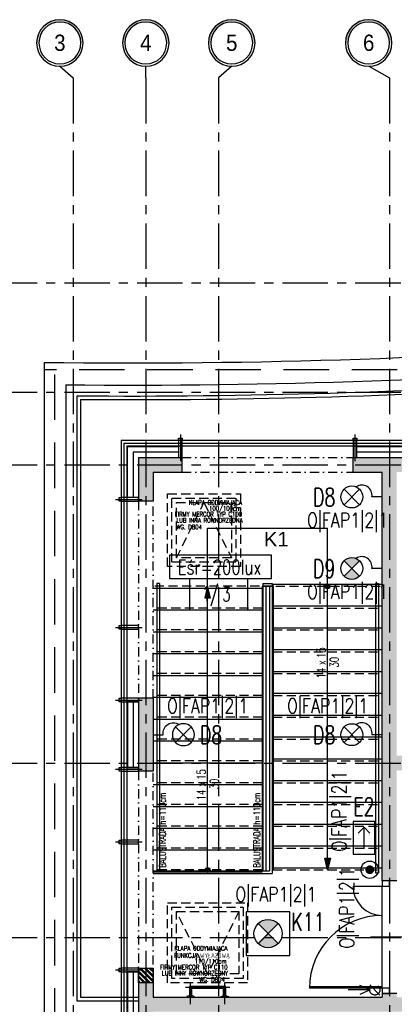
# Model space of a CAD drawing. Extents: x 41755 to 123924, y -112333 to 86187.
# Tile 135 of 256: x 100248 to 100763, y -51795 to -50441. Entities that reach past the tile are written whole.
import ezdxf
from ezdxf.enums import TextEntityAlignment as Align

# ---------------------------------------------------------------- set-up
doc = ezdxf.new("R2010")
doc.units = 0
doc.header["$LTSCALE"] = 50
for name, pattern in [('CENTER', [2, 1.25, -0.25, 0.25, -0.25]), ('CENTER2', [28.575, 19.05, -3.175, 3.175, -3.175]), ('DASHDOT', [1, 0.5, -0.25, 0, -0.25]), ('DASHED', [0.75, 0.5, -0.25]), ('DASHED2', [0.375, 0.25, -0.125])]:
    doc.linetypes.add(name, pattern=pattern)
doc.layers.get('0').update_dxf_attribs({"color": 101, "linetype": 'CONTINUOUS'})
for name, color, linetype in [('Drz---drzwi', 5, 'CONTINUOUS'), ('E-90', 6, 'CONTINUOUS'), ('E35', 6, 'CONTINUOUS'), ('E50', 3, 'CONTINUOUS'), ('Ele-balustrada', 8, 'CONTINUOUS'), ('Ins-went', 141, 'CONTINUOUS'), ('Opis-pom', 6, 'CONTINUOUS'), ('Opis-spadki', 61, 'CONTINUOUS'), ('Opis_pom_ramka', 6, 'CONTINUOUS'), ('Os-osie glowne', 1, 'CENTER'), ('Os-osie-opis', 16, 'CONTINUOUS'), ('Pos-widok', 121, 'CONTINUOUS'), ('Sc-beton', 7, 'CONTINUOUS'), ('Sc-beton-hatch', 86, 'CONTINUOUS'), ('Sc-cegla pustak', 42, 'CONTINUOUS'), ('Sc-cegla pustak-hatch', 8, 'CONTINUOUS'), ('Sc-izolacja term-styropian', 151, 'STYROPIAN-KA'), ('Sc-nadproza kon', 5, 'DASHED2'), ('Sc-systemowe', 150, 'CONTINUOUS'), ('Sch-opis', 51, 'CONTINUOUS'), ('Sch-widok', 12, 'CONTINUOUS'), ('Sch-widok-nad', 12, 'DASHED2'), ('W-idok', 8, 'CONTINUOUS'), ('W-idok nad', 5, 'DASHED2')]:
    doc.layers.add(name, color=color, linetype=linetype)
doc.styles.add('dwg_opis duży', font='ARIAL.TTF', dxfattribs={"width": 0.9})
doc.styles.add('KA wymiar', font='romans.shx', dxfattribs={"width": 0.6})
doc.styles.add('ROMANS', font='romans', dxfattribs={"width": 0.85})
doc.styles.add('TYTUL2', font='ARIAL.TTF')
doc.linetypes.add('BATTING', pattern='A,0.0001,-0.1,[134,ltypeshp.shx,S=0.1,R=0,X=-0.1,Y=0],-0.2,[134,ltypeshp.shx,S=0.1,R=180,X=0.1,Y=0],-0.1', length=0.4001)
doc.linetypes.add('STYROPIAN-KA', pattern='A,0.0001,-0.1,[135,ltypeshp.shx,S=0.1,R=0,X=-0.1,Y=0],0,[135,ltypeshp.shx,S=0.1,R=180,X=0.1,Y=0],-0.1', length=0.2001)

# ---------------------------------------------------------------- blocks, each defined once
blk = doc.blocks.new('ozn_schody-kółko_d14')
at = {"ltscale": 25}
h = blk.add_hatch(color=256, dxfattribs=at)
edge = h.paths.add_edge_path()
edge.add_arc((0, 0), 3.33, 0, 360)
at = {"ltscale": 7}
blk.add_circle((0, 0), 3.33, dxfattribs=at)
blk = doc.blocks.new('ozn_schody-strzałka8x16')
at = {"ltscale": 25}
blk.add_hatch(color=256, dxfattribs=at).paths.add_polyline_path([(0, 0), (-4, -16), (4, -16)])
blk.add_lwpolyline([(0, 0), (-4, -16), (4, -16)], close=True, dxfattribs=at)
blk = doc.blocks.new('ozn_opis-schodów1-rzut')
at = {"style": 'ROMANS', "width": 0.7}
blk.add_text('x', height=12, dxfattribs=at).set_placement((-3.3, 3))
at = {"ltscale": 25, "style": 'ROMANS', "width": 0.7}
blk.add_attdef('Ilość', text='', height=12, dxfattribs=at).set_placement((-7.7, 3), align=Align.RIGHT)
blk.add_attdef('Wysokość', (6.2, 3), '', height=12, dxfattribs=at)
blk.add_attdef('Długość', text='', height=12, dxfattribs=at).set_placement((0.4, -15), align=Align.CENTER)
blk = doc.blocks.new('_DKGJHF')
at = {"ltscale": 7}
for p, q in [((-21.1, -77), (35.9, -77)), ((-5, -145.5), (-105, -145.5)), ((-5, -147.5), (-105, -147.5))]:
    blk.add_line(p, q, dxfattribs=at)
for points in [[(5, -7.5), (5, 0), (-5, 0), (-5, -7.5)], [(5, -155), (5, -147.5), (-5, -147.5), (-5, -155)]]:
    blk.add_lwpolyline(points, close=True, dxfattribs=at)
for points in [[(-45, -7.5), (-5, -7.5)], [(-5, -147.5), (-5, -7.5)]]:
    blk.add_lwpolyline(points, dxfattribs=at)
for centre, radius, start, end in [((-5, -7.5), 40, 180, 270), ((-5, -147.5), 100, 90, 180)]:
    blk.add_arc(centre, radius, start, end)
blk = doc.blocks.new('_opis_osi_liczbowy')
blk.add_hatch(color=256).paths.add_polyline_path([(32, 32), (32, 28.8, -1), (32, -28.8), (32, -32, 1)])
for radius in [32, 28.8]:
    blk.add_circle((32, 0), radius)
at = {"style": 'dwg_opis duży', "width": 0.9}
blk.add_attdef('AXNAMEH', text='', height=22.4, rotation=90, dxfattribs=at).set_placement((32, 0), align=Align.MIDDLE_CENTER)
blk = doc.blocks.new('_SKGJFKGJFGKHGJ')
blk.add_line((-13.5, -53.9), (-13.5, 6.9))
at = {"linetype": 'DASHDOT', "ltscale": 5, "flags": 128}
for points in [[(9.4, 0), (-20.4, 0)], [(9.4, -47), (-20.4, -47)]]:
    blk.add_lwpolyline(points, dxfattribs=at)
at = {"flags": 128}
for points in [[(-1.9, -48.5), (-15, -48.5), (-15, 1.5), (-1.9, 1.5)], [(-1.9, -45.5), (-12, -45.5), (-12, -1.5), (-1.9, -1.5)]]:
    blk.add_lwpolyline(points, dxfattribs=at)
for points in [[(0, 5), (0, -5), (-1, -5, -0.199443), (-1, 5)], [(0, -52), (0, -42), (-1, -42, 0.199443), (-1, -52)]]:
    blk.add_lwpolyline(points, format="xyb", close=True, dxfattribs=at)
at = {"linetype": 'DASHED', "ltscale": 0.1, "flags": 128}
for points in [[(-1.9, 1.5), (0, 1.5)], [(-1.9, -1.5), (0, -1.5)], [(0, -45.5), (-1.9, -45.5)], [(0, -48.5), (-1.9, -48.5)]]:
    blk.add_lwpolyline(points, dxfattribs=at)
blk = doc.blocks.new('_STRZAŁKA_WENT')
for q in [(-6, -14), (0, -30.2), (6, -14)]:
    blk.add_line((0, 0), q)
blk = doc.blocks.new('_gdfjjjjjjjjjjjjjjjjj')
at = {"linetype": 'CENTER2', "ltscale": 0.5}
blk.add_line((-31.8, 0), (4.8, 0), dxfattribs=at)
at = {"ltscale": 2, "flags": 128}
for points in [[(-24, -2.5), (-26.5, -2.5), (-26.5, 2.5), (-24, 2.5), (-24, -2.5)], [(-24, -2.5), (0, -2.5), (0, 2.5), (-24, 2.5)]]:
    blk.add_lwpolyline(points, dxfattribs=at)
blk = doc.blocks.new('_opis_pom_metka')
at = {"layer": 'Opis_pom_ramka'}
blk.add_lwpolyline([(-33.1, 0), (32.9, 0), (32.9, -36), (-33.1, -36)], close=True, dxfattribs=at)
at = {"style": 'KA wymiar', "width": 0.6}
blk.add_attdef('KO/', text='', height=16.8, dxfattribs=at).set_placement((3.5, -25.9), align=Align.RIGHT)
blk.add_attdef('NR', (3.8, -26.2), '', height=16.8, dxfattribs=at)
blk = doc.blocks.new('kier')
at = {"layer": 'E35', "ltscale": 0.2}
for p, q in [((7.8, 15), (15.9, 23.1)), ((37.6, 15), (7.8, 15)), ((7.8, 15), (15.9, 6.9))]:
    blk.add_line(p, q, dxfattribs=at)
blk.add_lwpolyline([(0, 30), (45, 30), (45, 0), (0, 0)], close=True, dxfattribs=at)
blk = doc.blocks.new('E-90Przycisk')
at = {"layer": 'E35', "const_width": 3}
blk.add_lwpolyline([(1.5, 0, -1), (-1.5, 0, -1)], format="xyb", close=True, dxfattribs=at)
at = {"layer": 'E35'}
blk.add_circle((0, 0), 6, dxfattribs=at)
blk = doc.blocks.new('A$C7F236BD7')
at = {"layer": 'E35', "ltscale": 0.2}
for p, q in [((-52.4, -10.7), (-31, 10.7)), ((-31, -10.7), (-52.4, 10.7))]:
    blk.add_line(p, q, dxfattribs=at)
at = {"layer": 'E35'}
blk.add_line((0, 0), (-14, 0), dxfattribs=at)
at = {"layer": 'E35', "ltscale": 0.2}
blk.add_circle((-41.7, 0), 15.1, dxfattribs=at)
at = {"layer": 'E35'}
blk.add_arc((-27.9, 2.4), 14, 350.3316, 124.4989, dxfattribs=at)

msp = doc.modelspace()

# ---------------------------------------------------------------- hatches: boundary and pattern name
at = {"layer": 'E35'}
h = msp.add_hatch(color=256, dxfattribs=at)
edge = h.paths.add_edge_path()
edge.add_arc((100704.264, -51195.815), 15.125, 45, 135)
edge.add_line((100693.57, -51185.12), (100704.264, -51195.815))
edge.add_line((100704.264, -51195.815), (100714.959, -51185.12))
edge = h.paths.add_edge_path()
edge.add_arc((100704.264, -51195.815), 15.125, 225, 315)
edge.add_line((100714.959, -51206.51), (100704.264, -51195.815))
edge.add_line((100704.264, -51195.815), (100693.57, -51206.51))
h = msp.add_hatch(color=256, dxfattribs=at)
edge = h.paths.add_edge_path()
edge.add_line((100589.184, -51697.733), (100602.93, -51683.987))
edge.add_ellipse((100589.184, -51697.733), major_axis=(13.746, 13.746), ratio=1, start_angle=360, end_angle=450)
edge.add_line((100575.438, -51683.987), (100589.184, -51697.733))
edge = h.paths.add_edge_path()
edge.add_line((100602.93, -51711.479), (100589.184, -51697.733))
edge.add_line((100589.184, -51697.733), (100575.438, -51711.479))
edge.add_ellipse((100589.184, -51697.733), major_axis=(-13.746, 13.746), ratio=1, start_angle=90, end_angle=180)
at = {"layer": 'Sc-beton-hatch'}
h = msp.add_hatch(dxfattribs=at)
h.set_pattern_fill('ANSI33', color=256, style=0)
h.set_pattern_definition([(45, (48983.4185, 565.478), (-4.49012806, 4.49012806), []), (45, (48987.9087, 565.478), (-4.49012806, 4.49012806), [3.175, -1.5875])])
h.paths.add_polyline_path([(100470.966, -51043.233), (100410.966, -51043.233), (100410.966, -51103.233), (100430.966, -51103.233), (100430.966, -51063.233), (100470.966, -51063.233)])
h.paths.add_polyline_path([(100805.966, -51043.233), (100705.966, -51043.233), (100705.966, -51063.233), (100745.966, -51063.233), (100745.966, -51625.233), (100765.966, -51625.233), (100765.966, -51473.233), (101152.966, -51473.233), (101152.966, -51453.233), (100765.966, -51453.233), (100765.966, -51063.233), (100805.966, -51063.233)])
h.paths.add_polyline_path([(100430.966, -51374.233), (100410.966, -51374.233), (100410.966, -51474.233), (100430.966, -51474.233)])
h.paths.add_polyline_path([(101330.966, -51043.233), (101251.966, -51043.233), (101251.966, -51063.233), (101330.966, -51063.233)])
h.paths.add_polyline_path([(101770.966, -51043.233), (101670.966, -51043.233), (101670.966, -51063.233), (101710.966, -51063.233), (101710.966, -51262.233), (101730.966, -51262.233), (101730.966, -51063.233), (101770.966, -51063.233)])
h.paths.add_polyline_path([(101790.966, -51453.233), (101730.966, -51453.233), (101730.966, -51362.233), (101710.966, -51362.233), (101710.966, -51453.233), (101582.904, -51453.233), (101582.904, -51473.233), (101790.966, -51473.233)])
h.paths.add_polyline_path([(101482.904, -51453.233), (101252.966, -51453.233), (101252.966, -51473.233), (101482.904, -51473.233)])
h.paths.add_polyline_path([(101730.966, -51785.233), (101695.966, -51785.233), (101695.966, -51820.233), (101730.966, -51820.233)])
h.paths.add_polyline_path([(102400.966, -50943.233), (102380.966, -50943.233), (102380.966, -51043.233), (102330.966, -51043.233), (102330.966, -51063.233), (102380.966, -51063.233), (102380.966, -51453.233), (101890.966, -51453.233), (101890.966, -51473.233), (102380.966, -51473.233), (102380.966, -51873.233), (102400.966, -51873.233)])
h.paths.add_polyline_path([(102422.966, -50943.233), (102402.966, -50943.233), (102402.966, -51713.233), (102422.966, -51713.233)])
h.paths.add_polyline_path([(102400.966, -52143.233), (102380.966, -52143.233), (102380.966, -52213.233), (102400.966, -52213.233)])
h.paths.add_polyline_path([(102400.966, -52293.233), (102380.966, -52293.233), (102380.966, -52443.233), (101950.966, -52443.233), (101950.966, -52463.233), (102380.966, -52463.233), (102380.966, -52503.233), (102400.966, -52503.233)])
h.paths.add_polyline_path([(102400.966, -52603.233), (102380.966, -52603.233), (102380.966, -52643.233), (102400.966, -52643.233)])
h.paths.add_polyline_path([(102400.966, -52743.233), (102380.966, -52743.233), (102380.966, -53008.233), (102400.966, -53008.233)])
h.paths.add_polyline_path([(101730.966, -52443.233), (101710.966, -52443.233), (101710.966, -52463.233), (101710.966, -52758.233), (101690.966, -52758.233), (101690.966, -52778.233), (101730.966, -52778.233)])
h.paths.add_polyline_path([(101710.966, -52443.233), (101690.966, -52443.233), (101690.966, -52463.233), (101710.966, -52463.233)], flags=16)
h.paths.add_polyline_path([(101556.966, -52758.233), (101503.966, -52758.233), (101503.966, -52463.233), (101488.966, -52463.233), (101488.966, -52758.233), (101468.966, -52758.233), (101468.966, -52778.233), (101556.966, -52778.233)])
h.paths.add_polyline_path([(101556.966, -52443.233), (101468.966, -52443.233), (101468.966, -52463.233), (101556.966, -52463.233)])
h.paths.add_polyline_path([(101334.966, -52443.233), (101281.966, -52443.233), (101281.966, -52463.233), (101334.966, -52463.233)], flags=17)
h.paths.add_polyline_path([(101281.966, -52443.233), (100970.966, -52443.233), (100970.966, -51785.233), (100883.466, -51785.233), (100883.466, -51805.233), (100950.966, -51805.233), (100950.966, -52443.233), (100430.966, -52443.233), (100430.966, -52403.233), (100410.966, -52403.233), (100410.966, -52503.233), (100430.966, -52503.233), (100430.966, -52463.233), (100950.966, -52463.233), (100950.966, -52973.233), (100970.966, -52973.233), (100970.966, -52463.233), (101261.966, -52463.233), (101261.966, -52778.233), (101281.966, -52778.233), (101334.966, -52778.233), (101334.966, -52758.233), (101281.966, -52758.233)])
h.paths.add_polyline_path([(100783.466, -51785.233), (100765.966, -51785.233), (100765.966, -51780.233), (100745.966, -51780.233), (100745.966, -51785.233), (100430.966, -51785.233), (100430.966, -51765.233), (100410.966, -51765.233), (100410.966, -52003.233), (100430.966, -52003.233), (100430.966, -51805.233), (100783.466, -51805.233)])
h.paths.add_polyline_path([(100430.966, -52153.233), (100410.966, -52153.233), (100410.966, -52253.233), (100430.966, -52253.233)])
h.paths.add_polyline_path([(100430.966, -52653.233), (100410.966, -52653.233), (100410.966, -52850.233), (100430.966, -52850.233)], flags=17)
h.paths.add_polyline_path([(100430.966, -52940.233), (100410.966, -52940.233), (100410.966, -52983.233), (100430.966, -52983.233)])
h.paths.add_polyline_path([(101007.966, -53193.233), (100430.966, -53193.233), (100430.966, -53133.233), (100410.966, -53133.233), (100410.966, -53213.233), (101007.966, -53213.233)])
h.paths.add_polyline_path([(101770.966, -53193.233), (101157.966, -53193.233), (101157.966, -53213.233), (101710.966, -53213.233), (101710.966, -53445.233), (101730.966, -53445.233), (101730.966, -53213.233), (101770.966, -53213.233)])
h.paths.add_polyline_path([(102008.966, -53193.233), (101905.966, -53193.233), (101905.966, -53213.233), (102008.966, -53213.233)])
h.paths.add_polyline_path([(102227.966, -53193.233), (102133.966, -53193.233), (102133.966, -53213.233), (102227.966, -53213.233)])
h.paths.add_polyline_path([(102400.966, -53158.233), (102380.966, -53158.233), (102380.966, -53193.233), (102332.966, -53193.233), (102332.966, -53213.233), (102380.966, -53213.233), (102380.966, -53818.233), (102400.966, -53818.233)])
h.paths.add_polyline_path([(101730.966, -53545.233), (101710.966, -53545.233), (101710.966, -53740.233), (101730.966, -53740.233)])
h.paths.add_polyline_path([(101730.966, -53840.233), (101710.966, -53840.233), (101710.966, -53943.233), (101297.571, -53943.233, -0.15510336), (101300.811, -53953.425, -0.14834739), (101297.835, -53963.233), (101710.966, -53963.233), (101710.966, -54023.233), (101730.966, -54023.233)])
h.paths.add_polyline_path([(101297.571, -53943.233), (101295.705, -53943.233), (101295.705, -53963.233), (101297.835, -53963.233, 0.14834739), (101300.811, -53953.425, 0.15510336)])
h.paths.add_polyline_path([(101270.705, -53943.233), (101268.745, -53943.233, 0.15510336), (101265.506, -53953.425, 0.14834739), (101268.481, -53963.233), (101270.705, -53963.233)])
h.paths.add_polyline_path([(101268.745, -53943.233), (101201.966, -53943.233), (101201.966, -53963.233), (101268.481, -53963.233, -0.14834739), (101265.506, -53953.425, -0.15510336)])
h.paths.add_polyline_path([(100980.966, -53943.233), (100970.966, -53943.233), (100930.966, -53943.233), (100930.966, -53968.233), (100970.966, -53968.233), (100980.966, -53968.233)])
h.paths.add_polyline_path([(100490.966, -53943.233), (100410.966, -53943.233), (100410.966, -53963.233), (100490.966, -53963.233)])
h.paths.add_polyline_path([(100530.966, -54448.233), (100510.966, -54448.233), (100510.966, -54481.233), (100530.966, -54481.233)])
h.paths.add_polyline_path([(101773.966, -54593.233), (101730.966, -54593.233), (101730.966, -54503.233), (101710.966, -54503.233), (101710.966, -54593.233), (100530.966, -54593.233), (100530.966, -54578.233), (100510.966, -54578.233), (100510.966, -54593.233), (100270.966, -54593.233), (100270.966, -54618.233), (101773.966, -54618.233)])
h.paths.add_polyline_path([(100220.966, -54593.233), (100170.966, -54593.233), (100170.966, -54618.233), (100220.966, -54618.233)])
h.paths.add_polyline_path([(100120.966, -54593.233), (100070.966, -54593.233), (100070.966, -54618.233), (100120.966, -54618.233)])
h.paths.add_polyline_path([(100020.966, -54593.233), (99970.966, -54593.233), (99970.966, -54618.233), (100020.966, -54618.233)])
h.paths.add_polyline_path([(99920.966, -54593.233), (99880.966, -54593.233), (99880.966, -55500.233), (99980.966, -55500.233), (99980.966, -55515.233), (100000.966, -55515.233), (100000.966, -55480.233), (99900.966, -55480.233), (99900.966, -54618.233), (99920.966, -54618.233)])
h.paths.add_polyline_path([(100585.966, -55633.233), (100000.966, -55633.233), (100000.966, -55615.233), (99980.966, -55615.233), (99980.966, -55633.233), (99780.966, -55633.233), (99780.966, -55988.233), (100510.966, -55988.233), (100510.966, -56028.233), (100530.966, -56028.233), (100530.966, -55988.233), (100582.966, -55988.233), (100582.966, -55968.233), (100530.966, -55968.233), (100530.966, -55813.233), (100510.966, -55813.233), (100510.966, -55968.233), (99800.966, -55968.233), (99800.966, -55653.233), (100510.966, -55653.233), (100510.966, -55663.233), (100530.966, -55663.233), (100530.966, -55653.233), (100585.966, -55653.233)])
h.paths.add_polyline_path([(101310.966, -55968.233), (100810.966, -55968.233), (100810.966, -55880.233), (100790.966, -55880.233), (100790.966, -55968.233), (100737.966, -55968.233), (100737.966, -55988.233), (100790.966, -55988.233), (100790.966, -56028.233), (100810.966, -56028.233), (100810.966, -55988.233), (101310.966, -55988.233)])
h.paths.add_polyline_path([(101490.966, -55633.233), (100735.966, -55633.233), (100735.966, -55653.233), (101490.966, -55653.233)])
h.paths.add_polyline_path([(101777.966, -55968.233), (101730.966, -55968.233), (101730.966, -55853.733), (101710.966, -55853.733), (101710.966, -55968.233), (101590.966, -55968.233), (101590.966, -55988.233), (101777.966, -55988.233)])
h.paths.add_polyline_path([(101802.966, -55963.233), (101777.966, -55963.233), (101777.966, -55988.233), (101802.966, -55988.233)])
h.paths.add_polyline_path([(101730.966, -55128.233), (101710.966, -55128.233), (101710.966, -55723.733), (101730.966, -55723.733)])
h.paths.add_polyline_path([(101953.466, -55963.233), (101928.466, -55963.233), (101928.466, -55988.233), (101953.466, -55988.233)])
h.paths.add_polyline_path([(102103.466, -55963.233), (102078.466, -55963.233), (102078.466, -55988.233), (102103.466, -55988.233)])
h.paths.add_polyline_path([(102253.466, -55963.233), (102228.466, -55963.233), (102228.466, -55988.233), (102253.466, -55988.233)])
h.paths.add_polyline_path([(102365.966, -55968.233), (102320.966, -55968.233), (102320.966, -55988.233), (102365.966, -55988.233)])
h.paths.add_polyline_path([(102400.966, -55953.233), (102365.966, -55953.233), (102365.966, -55988.233), (102400.966, -55988.233)])
h.paths.add_polyline_path([(102400.966, -55891.233), (102380.966, -55891.233), (102380.966, -55953.233), (102400.966, -55953.233)])
h.paths.add_polyline_path([(102400.966, -55815.733), (102375.966, -55815.733), (102375.966, -55840.733), (102400.966, -55840.733)])
h.paths.add_polyline_path([(102400.966, -55665.733), (102375.966, -55665.733), (102375.966, -55690.733), (102400.966, -55690.733)])
h.paths.add_polyline_path([(102400.966, -55515.733), (102375.966, -55515.733), (102375.966, -55540.733), (102400.966, -55540.733)])
h.paths.add_polyline_path([(102400.966, -55365.733), (102375.966, -55365.733), (102375.966, -55390.733), (102400.966, -55390.733)])
h.paths.add_polyline_path([(102400.966, -55240.733), (102380.966, -55240.733), (102380.966, -55260.733), (102400.966, -55260.733)])
h.paths.add_polyline_path([(102400.966, -55215.733), (102375.966, -55215.733), (102375.966, -55240.733), (102400.966, -55240.733)])
h.paths.add_polyline_path([(102400.966, -55033.233), (102380.966, -55033.233), (102380.966, -55215.733), (102400.966, -55215.733)])
h.paths.add_polyline_path([(102400.966, -54833.233), (102365.966, -54833.233), (102365.966, -54798.233), (102345.966, -54798.233), (102345.966, -54853.233), (102380.966, -54853.233), (102380.966, -54883.233), (102400.966, -54883.233)])
h.paths.add_polyline_path([(102365.966, -54537.733), (102345.966, -54537.733), (102345.966, -54593.233), (101908.966, -54593.233), (101908.966, -54618.233), (102345.966, -54618.233), (102345.966, -54648.233), (102365.966, -54648.233), (102365.966, -54618.233)])
h.paths.add_polyline_path([(101730.966, -54128.233), (101710.966, -54128.233), (101710.966, -54353.233), (101730.966, -54353.233)])
h.paths.add_polyline_path([(102365.966, -54131.233), (102400.966, -54131.233), (102400.966, -54088.233), (102380.966, -54088.233), (102380.966, -54111.233), (102345.966, -54111.233), (102345.966, -54417.733), (102365.966, -54417.733)])
h.paths.add_polyline_path([(102400.966, -53918.233), (102380.966, -53918.233), (102380.966, -53988.233), (102400.966, -53988.233)])
at = {"layer": 'Sc-cegla pustak-hatch'}
h = msp.add_hatch(dxfattribs=at)
h.set_pattern_fill('ANSI32', color=256, scale=0.5, angle=90, style=0)
h.set_pattern_definition([(135, (48983.4185, 565.478), (-3.36759605, -3.36759605), []), (135, (48983.4185, 567.723), (-3.36759605, -3.36759605), [])])
h.paths.add_polyline_path([(100430.966, -51745.233), (100410.966, -51745.233), (100410.966, -51765.233), (100430.966, -51765.233)])
h.paths.add_polyline_path([(101330.966, -51063.233), (101312.966, -51063.233), (101312.966, -51262.233), (101330.966, -51262.233)])
h.paths.add_polyline_path([(101455.966, -51382.233), (101330.966, -51382.233), (101330.966, -51362.233), (101312.966, -51362.233), (101312.966, -51453.233), (101330.966, -51453.233), (101330.966, -51400.233), (101437.966, -51400.233), (101437.966, -51453.233), (101455.966, -51453.233)])
h.paths.add_polyline_path([(102049.966, -51473.233), (102031.966, -51473.233), (102031.966, -51525.233), (101968.966, -51525.233), (101968.966, -51473.233), (101950.966, -51473.233), (101950.966, -51548.233), (101968.966, -51548.233), (101968.966, -51543.233), (102049.966, -51543.233)])
h.paths.add_polyline_path([(101968.966, -51648.233), (101950.966, -51648.233), (101950.966, -52323.233), (101968.966, -52323.233), (101968.966, -52193.233), (102380.966, -52193.233), (102380.966, -52175.233), (101968.966, -52175.233)])
h.paths.add_polyline_path([(101968.966, -52463.233), (101950.966, -52463.233), (101950.966, -52543.233), (101968.966, -52543.233)])
h.paths.add_polyline_path([(101968.966, -52423.233), (101950.966, -52423.233), (101950.966, -52443.233), (101968.966, -52443.233)])
h.paths.add_polyline_path([(101968.966, -52643.233), (101950.966, -52643.233), (101950.966, -52973.233), (101968.966, -52973.233), (101968.966, -52946.233), (102050.966, -52946.233), (102050.966, -52954.233), (102042.966, -52954.233), (102042.966, -52973.233), (102380.966, -52973.233), (102380.966, -52955.233), (102060.966, -52955.233), (102060.966, -52928.233), (101968.966, -52928.233)])
h.paths.add_polyline_path([(101279.966, -52945.233), (101261.966, -52945.233), (101261.966, -52955.233), (101078.966, -52955.233), (101078.966, -52687.233), (101060.966, -52687.233), (101060.966, -52955.233), (100970.966, -52955.233), (100970.966, -52973.233), (101261.966, -52973.233), (101261.966, -53015.733), (101279.966, -53015.733)])
h.paths.add_polyline_path([(101279.966, -52778.233), (101261.966, -52778.233), (101261.966, -52845.233), (101279.966, -52845.233)])
h.paths.add_polyline_path([(100950.966, -52955.233), (100925.966, -52955.233), (100925.966, -52973.233), (100950.966, -52973.233)])
h.paths.add_polyline_path([(100825.966, -52955.233), (100430.966, -52955.233), (100430.966, -52973.233), (100825.966, -52973.233)])
h.paths.add_polyline_path([(100428.966, -53213.233), (100410.966, -53213.233), (100410.966, -53333.233), (100428.966, -53333.233)])
h.paths.add_polyline_path([(100428.966, -53483.233), (100410.966, -53483.233), (100410.966, -53548.233), (100428.966, -53548.233)])
h.paths.add_polyline_path([(100428.966, -53698.233), (100410.966, -53698.233), (100410.966, -53763.233), (100428.966, -53763.233)])
h.paths.add_polyline_path([(100428.966, -53913.233), (100410.966, -53913.233), (100410.966, -53943.233), (100428.966, -53943.233)])
h.paths.add_polyline_path([(100428.966, -53963.233), (100410.966, -53963.233), (100410.966, -53978.233), (100428.966, -53978.233)])
h.paths.add_polyline_path([(100428.966, -54128.233), (100410.966, -54128.233), (100410.966, -54193.233), (100428.966, -54193.233)])
h.paths.add_polyline_path([(100428.966, -54343.233), (100410.966, -54343.233), (100410.966, -54466.233), (100510.966, -54466.233), (100510.966, -54448.233), (100428.966, -54448.233)])
h.paths.add_polyline_path([(101335.966, -54321.233), (101279.966, -54321.233), (101279.966, -53970.786, -0.20267676), (101268.481, -53963.233), (101261.966, -53963.233), (101261.966, -54339.233), (101335.966, -54339.233)])
h.paths.add_polyline_path([(101710.966, -54321.233), (101510.966, -54321.233), (101510.966, -53963.233), (101492.966, -53963.233), (101492.966, -54321.233), (101435.966, -54321.233), (101435.966, -54339.233), (101710.966, -54339.233)])
h.paths.add_polyline_path([(101710.966, -53645.233), (101352.966, -53645.233), (101352.966, -53562.233), (101279.966, -53562.233), (101279.966, -53213.233), (101261.966, -53213.233), (101261.966, -53943.233), (101268.745, -53943.233, -0.19581065), (101279.966, -53936.063), (101279.966, -53580.233), (101334.966, -53580.233), (101334.966, -53943.233), (101352.966, -53943.233), (101352.966, -53663.233), (101710.966, -53663.233)])
h.paths.add_polyline_path([(101279.966, -53936.063, 0.15144843), (101270.705, -53940.913), (101279.966, -53940.913)], flags=17)
h.paths.add_polyline_path([(101279.966, -53940.913), (101270.705, -53940.913), (101270.705, -53943.233), (101279.966, -53943.233)], flags=17)
h.paths.add_polyline_path([(101490.966, -54618.233), (101472.966, -54618.233), (101472.966, -54648.233), (101490.966, -54648.233)])
h.paths.add_polyline_path([(101490.966, -54798.233), (101472.966, -54798.233), (101472.966, -55633.233), (101490.966, -55633.233)])
h.paths.add_polyline_path([(101773.966, -55128.233), (101730.966, -55128.233), (101730.966, -55146.233), (101773.966, -55146.233)])
h.paths.add_polyline_path([(102180.966, -55128.233), (101968.966, -55128.233), (101950.966, -55128.233), (101923.966, -55128.233), (101923.966, -55146.233), (102180.966, -55146.233)])
h.paths.add_polyline_path([(101968.966, -54853.233), (102190.966, -54853.233), (102190.966, -54835.233), (101950.966, -54835.233), (101950.966, -55128.233), (101968.966, -55128.233)])
h.paths.add_polyline_path([(102345.966, -54835.233), (102290.966, -54835.233), (102290.966, -54853.233), (102345.966, -54853.233)])
h.paths.add_polyline_path([(101968.966, -54453.233), (101950.966, -54453.233), (101950.966, -54593.233), (101968.966, -54593.233)])
h.paths.add_polyline_path([(101968.966, -54129.233), (102345.966, -54129.233), (102345.966, -54111.233), (101968.966, -54111.233), (101968.966, -53840.233), (101950.966, -53840.233), (101950.966, -54353.233), (101968.966, -54353.233)])
h.paths.add_polyline_path([(102380.966, -53645.233), (101995.966, -53645.233), (101995.966, -53553.233), (101968.966, -53553.233), (101968.966, -53531.233), (101950.966, -53531.233), (101950.966, -53571.233), (101977.966, -53571.233), (101977.966, -53645.233), (101950.966, -53645.233), (101950.966, -53740.233), (101968.966, -53740.233), (101968.966, -53663.233), (102380.966, -53663.233)])
h.paths.add_polyline_path([(101968.966, -53213.233), (101950.966, -53213.233), (101950.966, -53441.233), (101968.966, -53441.233)])
h.paths.add_polyline_path([(101279.966, -53150.733), (101261.966, -53150.733), (101261.966, -53193.233), (101279.966, -53193.233)])

# ---------------------------------------------------------------- linework, layer by layer
at = {"layer": 'E35'}
for p, q in [((100575.438, -51683.987), (100602.93, -51711.479)), ((100575.438, -51711.479), (100602.93, -51683.987))]:
    msp.add_line(p, q, dxfattribs=at)
at = {"layer": 'E35', "linetype": 'Continuous', "ltscale": 0.3}
msp.add_line((100576.224, -51710.693), (100602.144, -51684.773), dxfattribs=at)
for points in [[(100453.574, -51209.724), (100593.907, -51209.724), (100593.907, -51177.445), (100453.574, -51177.445)], [(100559.184, -51727.733), (100619.184, -51727.733), (100619.184, -51667.733), (100559.184, -51667.733)]]:
    msp.add_lwpolyline(points, close=True, dxfattribs=at)
at = {"layer": 'E35'}
msp.add_circle((100589.184, -51697.733), 19.44, dxfattribs=at)
at = {"layer": 'Ele-balustrada'}
for points in [[(100435.966, -51216.233), (100435.966, -51611.233)], [(100439.966, -51216.233), (100435.966, -51216.233)], [(100439.966, -51216.233), (100439.966, -51611.233)], [(100581.966, -51216.233), (100581.966, -51611.233)], [(100581.966, -51216.233), (100594.966, -51216.233)], [(100585.966, -51220.233), (100585.966, -51611.233)], [(100585.966, -51220.233), (100590.966, -51220.233)], [(100590.966, -51220.233), (100590.966, -51611.233)], [(100594.966, -51216.233), (100594.966, -51615.233)], [(100736.966, -51216.233), (100736.966, -51614.233)], [(100736.966, -51216.233), (100740.966, -51216.233)], [(100740.966, -51216.233), (100740.966, -51614.233)], [(100430.966, -51611.233), (100590.966, -51611.233)], [(100430.966, -51615.233), (100594.966, -51615.233)], [(100736.966, -51614.233), (100740.966, -51614.233)]]:
    msp.add_lwpolyline(points, dxfattribs=at)
at = {"layer": 'Ins-went', "linetype": 'DASHED'}
msp.add_line((100743.037, -51782.304), (100728.895, -51768.162), dxfattribs=at)
msp.add_circle((100735.966, -51775.233), 7, dxfattribs=at)
at = {"layer": 'Opis-spadki'}
for points in [[(100505.966, -51140.233), (100670.966, -51140.233)], [(100505.966, -51610.233), (100505.966, -51140.233)], [(100670.966, -51610.233), (100670.966, -51140.233)]]:
    msp.add_lwpolyline(points, dxfattribs=at)
at = {"layer": 'Os-osie glowne'}
for points in [[(100320.966, -50521.233), (100320.966, -56498.233)], [(100420.966, -50521.233), (100420.966, -56498.233)], [(100520.966, -50521.233), (100520.966, -56568.233)], [(100755.966, -50521.233), (100755.966, -56568.233)], [(99508.966, -50803.233), (111775.966, -50803.233)], [(99508.966, -50953.233), (111775.966, -50953.233)], [(99508.966, -51053.233), (111775.966, -51053.233)], [(99508.966, -51463.233), (111775.966, -51463.233)], [(99508.966, -51703.233), (111775.966, -51703.233)]]:
    msp.add_lwpolyline(points, dxfattribs=at)
at = {"layer": 'Os-osie-opis'}
for points in [[(100302.77, -50505.233), (100320.966, -50521.233)], [(100420.966, -50521.233), (100420.966, -50505.233)], [(100539.162, -50505.233), (100520.966, -50521.233)], [(100727.484, -50505.233), (100755.966, -50521.233)]]:
    msp.add_lwpolyline(points, dxfattribs=at)
at = {"layer": 'Pos-widok'}
for points in [[(100580.966, -51223.233), (100430.966, -51223.233)], [(100595.966, -51217.233), (100745.966, -51217.233)], [(100595.966, -51220.233), (100595.966, -51217.233)], [(100595.966, -51247.233), (100745.966, -51247.233)], [(100580.966, -51253.233), (100430.966, -51253.233)], [(100595.966, -51277.233), (100745.966, -51277.233)], [(100580.966, -51283.233), (100430.966, -51283.233)], [(100580.966, -51313.233), (100430.966, -51313.233)], [(100595.966, -51307.233), (100745.966, -51307.233)], [(100580.966, -51343.233), (100430.966, -51343.233)], [(100595.966, -51337.233), (100745.966, -51337.233)], [(100595.966, -51367.233), (100745.966, -51367.233)], [(100580.966, -51373.233), (100430.966, -51373.233)], [(100595.966, -51397.233), (100745.966, -51397.233)], [(100580.966, -51403.233), (100430.966, -51403.233)], [(100595.966, -51427.233), (100745.966, -51427.233)], [(100580.966, -51433.233), (100430.966, -51433.233)], [(100580.966, -51463.233), (100430.966, -51463.233)], [(100595.966, -51457.233), (100745.966, -51457.233)], [(100580.966, -51493.233), (100430.966, -51493.233)], [(100595.966, -51487.233), (100745.966, -51487.233)], [(100595.966, -51517.233), (100745.966, -51517.233)], [(100580.966, -51523.233), (100430.966, -51523.233)], [(100595.966, -51547.233), (100745.966, -51547.233)], [(100580.966, -51553.233), (100430.966, -51553.233)], [(100580.966, -51583.233), (100430.966, -51583.233)], [(100595.966, -51577.233), (100745.966, -51577.233)], [(100580.966, -51613.233), (100430.966, -51613.233)], [(100580.966, -51613.233), (100580.966, -51610.233)], [(100595.966, -51607.233), (100745.966, -51607.233)]]:
    msp.add_lwpolyline(points, dxfattribs=at)
at = {"layer": 'Sc-beton'}
for points in [[(100410.966, -51043.233), (100410.966, -51103.233)], [(100410.966, -51043.233), (100470.966, -51043.233)], [(100470.966, -51063.233), (100470.966, -51043.233)], [(100705.966, -51043.233), (100805.966, -51043.233)], [(100705.966, -51063.233), (100705.966, -51043.233)], [(100430.966, -51063.233), (100430.966, -51103.233)], [(100430.966, -51063.233), (100470.966, -51063.233)], [(100705.966, -51063.233), (100745.966, -51063.233)], [(100745.966, -51625.233), (100745.966, -51063.233)], [(100430.966, -51103.233), (100410.966, -51103.233)], [(100430.966, -51374.233), (100410.966, -51374.233)], [(100410.966, -51374.233), (100410.966, -51474.233)], [(100430.966, -51374.233), (100430.966, -51474.233)], [(100430.966, -51474.233), (100410.966, -51474.233)], [(100765.966, -51625.233), (100745.966, -51625.233)], [(100410.966, -51765.233), (100410.966, -52003.233)], [(100430.966, -51765.233), (100410.966, -51765.233)], [(100430.966, -51765.233), (100430.966, -51785.233)], [(100430.966, -51785.233), (100745.966, -51785.233)], [(100745.966, -51780.233), (100745.966, -51785.233)], [(100765.966, -51780.233), (100745.966, -51780.233)]]:
    msp.add_lwpolyline(points, dxfattribs=at)
at = {"layer": 'Sc-cegla pustak'}
msp.add_lwpolyline([(100410.966, -51765.233), (100410.966, -51745.233), (100430.966, -51745.233), (100430.966, -51765.233)], dxfattribs=at)
at = {"layer": 'Sc-izolacja term-styropian', "linetype": 'ByBlock'}
for p, q in [((100395.966, -51043.233), (100395.966, -51028.233)), ((100395.966, -51028.233), (100465.966, -51028.233)), ((100465.966, -51028.233), (100465.966, -51043.233)), ((100710.966, -51043.233), (100710.966, -51028.233)), ((100710.966, -51028.233), (100800.966, -51028.233)), ((100395.966, -51098.233), (100395.966, -51043.233)), ((100410.966, -51098.233), (100395.966, -51098.233)), ((100410.966, -51379.233), (100395.966, -51379.233)), ((100395.966, -51379.233), (100395.966, -51469.233)), ((100395.966, -51469.233), (100410.966, -51469.233))]:
    msp.add_line(p, q, dxfattribs=at)
at = {"layer": 'Sc-izolacja term-styropian', "linetype": 'BATTING', "ltscale": 0.35}
for points in [[(100465.966, -51035.733), (100403.466, -51035.733), (100403.466, -51098.233)], [(100800.966, -51035.733), (100710.966, -51035.733)], [(100403.466, -51379.233), (100403.466, -51469.233)], [(100403.466, -51750.233), (100403.466, -51820.233)]]:
    msp.add_lwpolyline(points, dxfattribs=at)
at = {"layer": 'Sc-izolacja term-styropian', "linetype": 'ByBlock'}
for points in [[(100395.966, -51750.233), (100395.966, -51989.733)], [(100410.966, -51750.233), (100395.966, -51750.233)]]:
    msp.add_lwpolyline(points, dxfattribs=at)
at = {"layer": 'Sc-nadproza kon', "linetype": 'DASHDOT', "ltscale": 0.5}
for points in [[(100470.966, -51043.233), (100705.966, -51043.233)], [(100470.966, -51063.233), (100705.966, -51063.233)], [(100410.966, -51103.233), (100410.966, -51374.233)], [(100430.966, -51374.233), (100430.966, -51103.233)], [(100410.966, -51474.233), (100410.966, -51765.233)], [(100430.966, -51765.233), (100430.966, -51474.233)]]:
    msp.add_lwpolyline(points, dxfattribs=at)
at = {"layer": 'Sc-systemowe', "ltscale": 2}
for points in [[(100386.966, -51019.233), (102360.466, -51019.233)], [(100386.966, -51019.233), (100386.966, -51830.233)], [(100390.966, -51023.233), (102360.466, -51023.233)], [(100390.966, -51023.233), (100390.966, -51820.233)], [(100394.966, -51027.233), (102360.466, -51027.233)], [(100394.966, -51027.233), (100394.966, -51820.233)]]:
    msp.add_lwpolyline(points, dxfattribs=at)
at = {"layer": 'Sch-widok'}
for points in [[(100580.966, -51220.233), (100580.966, -51610.233)], [(100595.966, -51220.233), (100595.966, -51610.233)]]:
    msp.add_lwpolyline(points, dxfattribs=at)
at = {"layer": 'Sch-widok-nad'}
for points in [[(100595.966, -51220.233), (100430.966, -51220.233)], [(100580.966, -51220.233), (100745.966, -51220.233)], [(100580.966, -51250.233), (100430.966, -51250.233)], [(100595.966, -51250.233), (100745.966, -51250.233)], [(100580.966, -51280.233), (100430.966, -51280.233)], [(100595.966, -51280.233), (100745.966, -51280.233)], [(100580.966, -51310.233), (100430.966, -51310.233)], [(100595.966, -51310.233), (100745.966, -51310.233)], [(100580.966, -51340.233), (100430.966, -51340.233)], [(100595.966, -51340.233), (100745.966, -51340.233)], [(100580.966, -51370.233), (100430.966, -51370.233)], [(100595.966, -51370.233), (100745.966, -51370.233)], [(100580.966, -51400.233), (100430.966, -51400.233)], [(100595.966, -51400.233), (100745.966, -51400.233)], [(100580.966, -51430.233), (100430.966, -51430.233)], [(100595.966, -51430.233), (100745.966, -51430.233)], [(100580.966, -51460.233), (100430.966, -51460.233)], [(100595.966, -51460.233), (100745.966, -51460.233)], [(100580.966, -51490.233), (100430.966, -51490.233)], [(100595.966, -51490.233), (100745.966, -51490.233)], [(100580.966, -51520.233), (100430.966, -51520.233)], [(100595.966, -51520.233), (100745.966, -51520.233)], [(100580.966, -51550.233), (100430.966, -51550.233)], [(100595.966, -51550.233), (100745.966, -51550.233)], [(100580.966, -51580.233), (100430.966, -51580.233)], [(100595.966, -51580.233), (100745.966, -51580.233)], [(100580.966, -51610.233), (100430.966, -51610.233)], [(100595.966, -51610.233), (100745.966, -51610.233)]]:
    msp.add_lwpolyline(points, dxfattribs=at)
at = {"layer": 'W-idok'}
msp.add_lwpolyline([(101760.966, -51034.233), (101760.966, -50896.433, 0.00692495), (102024.185, -50855.004), (102012.129, -50775.903, -0.0456024), (100280.966, -50912.914), (100280.966, -51835.233), (100395.966, -51835.233)], format="xyb", dxfattribs=at)
for points in [[(100310.966, -50943.233), (100310.966, -51805.233)], [(100325.966, -50958.356), (100325.966, -51790.233)], [(100330.966, -50963.392), (100330.966, -51785.233)], [(100325.966, -51790.233), (100410.966, -51790.233)], [(100330.966, -51785.233), (100410.966, -51785.233)]]:
    msp.add_lwpolyline(points, dxfattribs=at)
for radius, start, end in [(9570, 269.4849421, 279.5641734), (9585, 269.5754159, 277.9094514), (9590, 269.6055108, 277.875143)]:
    msp.add_arc((100396.994, -41373.619), radius, start, end, dxfattribs=at)
at = {"layer": 'W-idok nad', "ltscale": 5}
for points in [[(102360.466, -50922.733), (100280.966, -50922.733)], [(100410.966, -51835.233), (100295.966, -51835.233), (100295.966, -50922.733)]]:
    msp.add_lwpolyline(points, dxfattribs=at)
at = {"layer": 'W-idok nad'}
for points in [[(100450.966, -51093.233), (100550.966, -51093.233), (100550.966, -51193.233), (100450.966, -51193.233)], [(100456.966, -51099.233), (100544.966, -51099.233), (100544.966, -51187.233), (100456.966, -51187.233)], [(100462.966, -51105.233), (100538.966, -51105.233), (100538.966, -51181.233), (100462.966, -51181.233)], [(100450.966, -51655.233), (100560.966, -51655.233), (100560.966, -51765.233), (100450.966, -51765.233)], [(100456.966, -51661.233), (100554.966, -51661.233), (100554.966, -51759.233), (100456.966, -51759.233)], [(100462.966, -51667.233), (100548.966, -51667.233), (100548.966, -51753.233), (100462.966, -51753.233)]]:
    msp.add_lwpolyline(points, close=True, dxfattribs=at)
for points in [[(100462.966, -51181.233), (100500.966, -51105.233), (100538.966, -51181.233)], [(100548.966, -51667.233), (100505.966, -51753.233), (100462.966, -51667.233)]]:
    msp.add_lwpolyline(points, dxfattribs=at)

# ---------------------------------------------------------------- block references
at = {"layer": 'Drz---drzwi'}
msp.add_blockref('_DKGJHF', (100750.966, -51625.233), dxfattribs=at)
at = {"layer": 'E35'}
for p in [(100745.966, -51097.428), (100745.966, -51195.816), (100745.966, -51424.233)]:
    msp.add_blockref('A$C7F236BD7', p, dxfattribs=at)
at = {"layer": 'E35', "xscale": -1}
msp.add_blockref('A$C7F236BD7', (100430.966, -51424.233), dxfattribs=at)
at = {"layer": 'E35', "xscale": 2.000000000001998, "yscale": 2, "zscale": 2, "rotation": 310.5765584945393}
msp.add_blockref('E-90Przycisk', (100728.951, -51609.943), dxfattribs=at)
at = {"layer": 'E50', "xscale": -1, "rotation": 89.99999999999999}
msp.add_blockref('kier', (100736.089, -51543.724), dxfattribs=at)
at = {"layer": 'Ele-balustrada', "xscale": -1, "rotation": 89.99999999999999}
msp.add_blockref('_SKGJFKGJFGKHGJ', (100482.466, -51785.233), dxfattribs=at)
at = {"layer": 'Ins-went', "xscale": -1, "rotation": 270}
msp.add_blockref('_STRZAŁKA_WENT', (100729.378, -51775.233), dxfattribs=at)
at = {"layer": 'Opis-pom'}
ref = msp.add_blockref('_opis_pom_metka', (100521.119, -51209.724), dxfattribs=dict(at, xscale=1.2, yscale=1.2, zscale=1.2))
ref.add_attrib('KO/', '1/', dxfattribs={"layer": '0', "height": 20.16, "style": 'KA wymiar', "width": 0.6}).set_placement((100520.74, -51240.765), align=Align.RIGHT)
ref.add_attrib('NR', '3', (100526.826, -51241.121), dxfattribs={"layer": '0', "height": 20.16, "style": 'KA wymiar', "width": 0.6})
at = {"layer": 'Os-osie-opis'}
ref = msp.add_blockref('_opis_osi_liczbowy', (100302.77, -50505.233), dxfattribs=dict(at, xscale=-1, rotation=270))
ref.add_attrib('AXNAMEH', '3', dxfattribs={"layer": '0', "height": 22.4, "style": 'dwg_opis duży', "width": 0.9}).set_placement((100302.77, -50472.942), align=Align.MIDDLE_CENTER)
ref = msp.add_blockref('_opis_osi_liczbowy', (100420.966, -50505.233), dxfattribs=dict(at, xscale=-1, rotation=270))
ref.add_attrib('AXNAMEH', '4', dxfattribs={"layer": '0', "height": 22.4, "style": 'dwg_opis duży', "width": 0.9}).set_placement((100420.966, -50472.942), align=Align.MIDDLE_CENTER)
ref = msp.add_blockref('_opis_osi_liczbowy', (100539.162, -50505.233), dxfattribs=dict(at, xscale=-1, rotation=270))
ref.add_attrib('AXNAMEH', '5', dxfattribs={"layer": '0', "height": 22.4, "style": 'dwg_opis duży', "width": 0.9}).set_placement((100539.162, -50472.942), align=Align.MIDDLE_CENTER)
ref = msp.add_blockref('_opis_osi_liczbowy', (100727.484, -50505.233), dxfattribs=dict(at, xscale=-1, rotation=270))
ref.add_attrib('AXNAMEH', '6', dxfattribs={"layer": '0', "height": 22.4, "style": 'dwg_opis duży', "width": 0.9}).set_placement((100727.484, -50472.942), align=Align.MIDDLE_CENTER)
at = {"layer": 'Sc-systemowe', "ltscale": 2, "rotation": 270}
for p in [(100468.466, -51043.233), (100708.466, -51043.233)]:
    msp.add_blockref('_gdfjjjjjjjjjjjjjjjjj', p, dxfattribs=at)
at = {"layer": 'Sc-systemowe', "ltscale": 2}
for p in [(100410.966, -51100.733), (100410.966, -51276.733), (100410.966, -51376.733), (100410.966, -51471.733), (100410.966, -51571.733), (100410.966, -51747.733)]:
    msp.add_blockref('_gdfjjjjjjjjjjjjjjjjj', p, dxfattribs=at)
at = {"layer": 'Sch-opis'}
msp.add_blockref('ozn_schody-strzałka8x16', (100505.966, -51220.233), dxfattribs=at)
at = {"layer": 'Sch-opis', "rotation": 180}
for p in [(100670.966, -51220.233), (100505.966, -51610.233)]:
    msp.add_blockref('ozn_schody-kółko_d14', p, dxfattribs=at)
at = {"layer": 'Sch-opis', "rotation": 89.99999999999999}
for p in [(100671.176, -51324.95), (100506.176, -51492.353)]:
    msp.add_blockref('ozn_opis-schodów1-rzut', p, dxfattribs=at).add_auto_attribs({'Ilość': '14', 'Wysokość': '15', 'Długość': '30'})
at = {"layer": 'Sch-opis', "xscale": -1, "rotation": 180}
msp.add_blockref('ozn_schody-strzałka8x16', (100670.966, -51610.233), dxfattribs=at)

# ---------------------------------------------------------------- texts
at = {"layer": 'E-90', "style": 'ROMANS'}
for s, rotation, width, p in [('O|FAP1|2|1', 360, 0.8, (100698.366, -51130.726)), ('Eśr=200lux', 360, 0.75, (100522.229, -51193.877)), ('O|FAP1|2|1', 360, 0.8, (100698.366, -51229.115)), ('O|FAP1|2|1', 0, 0.8, (100505.875, -51386.085)), ('O|FAP1|2|1', 360, 0.8, (100671.057, -51386.085)), ('O|FAP1|2|1', 90, 0.8, (100688.316, -51529.331)), ('O|FAP1|2|1', 90, 0.8, (100698.745, -51662.47)), ('O|FAP1|2|1', 360, 0.8, (100599.879, -51645.092))]:
    msp.add_text(s, height=20, rotation=rotation, dxfattribs=dict(at, width=width)).set_placement(p, align=Align.MIDDLE)
at = {"layer": 'E35', "style": 'ROMANS', "width": 0.7}
for s, p in [('D8', (100666.216, -51097.724)), ('D9', (100666.216, -51196.112)), ('D8', (100510.716, -51424.529)), ('D8', (100666.216, -51424.529)), ('E2', (100720.825, -51523.459)), ('K11', (100644.152, -51681.62))]:
    msp.add_text(s, height=25, dxfattribs=at).set_placement(p, align=Align.MIDDLE)
at = {"layer": 'Sch-opis', "style": 'ROMANS', "width": 0.7}
for s, p in [('KLAPA ODDYMIAJĄCA', (100480.22, -51108.312)), ('100/100cm', (100507.94, -51116.287)), ('FIRMY MERCOR TYP C100', (100460.69, -51124.325)), ('LUB INNA RÓWNORZĘDNA', (100463, -51132.716)), ('WG. D804', (100463, -51141.851)), ('FUNKCJĄ WYŁAZOWĄ', (100459.798, -51731.028)), ('KLAPA ODDYMIAJĄCA', (100460.323, -51721.155)), ('110/110cm', (100488.097, -51739.003)), ('FIRMY MERCOR TYP C110', (100440.793, -51747.042)), ('LUB INNY RÓWNORZĘDNY', (100443.103, -51755.433)), ('WG. D804', (100494.571, -51764.028))]:
    msp.add_text(s, height=6.3, dxfattribs=at).set_placement(p)
at = {"layer": 'Sch-opis', "style": 'TYTUL2'}
msp.add_text('K1', height=20, dxfattribs=at).set_placement((100600.451, -51155.445), align=Align.MIDDLE)
at = {"layer": 'Sch-opis', "style": 'ROMANS', "width": 0.7}
for p in [(100448.284, -51607.049), (100578.053, -51607.049)]:
    msp.add_text('BALUSTRADA h=110cm ', height=9, rotation=90, dxfattribs=at).set_placement(p)

doc.saveas('drawing.dxf')
